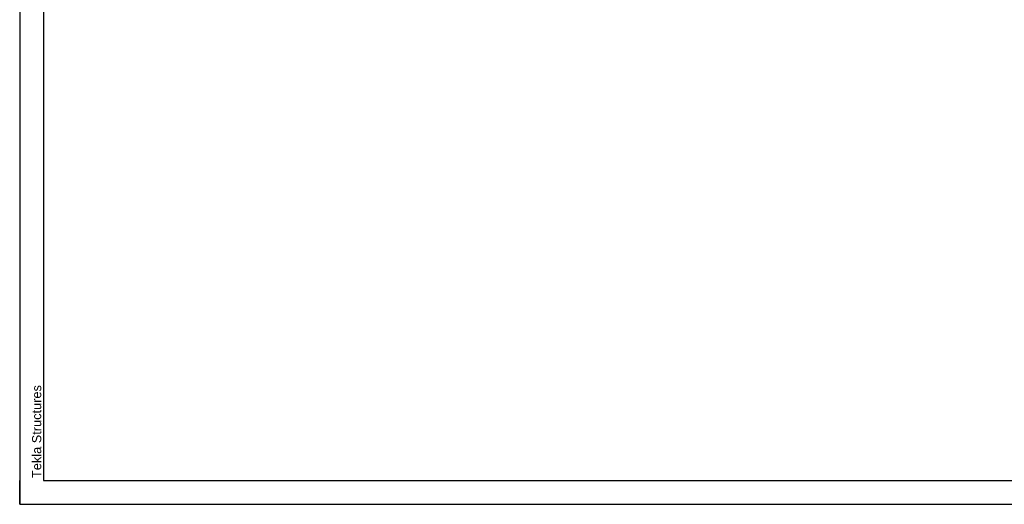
# Model space of a CAD drawing. Header units: millimetres. Extents: x 0 to 4200, y 0 to 2970.
# Tile 1 of 12: x 0 to 2058, y 0 to 1013. Entities that reach past the tile are written whole.
import ezdxf

# ---------------------------------------------------------------- set-up
doc = ezdxf.new("R2010")
doc.units = ezdxf.units.MM
doc.styles.add('Arial', font='ARIAL.TTF', dxfattribs={"height": 0.2})

# ---------------------------------------------------------------- blocks, each defined once
blk = doc.blocks.new('Unknown-2519214-1268')
at = {"color": 7, "linetype": 'Continuous'}
for p, q in [((0, 2970), (0, 0)), ((50, 2920), (50, 50)), ((0, 0), (0, 50)), ((50, 50), (4150, 50)), ((0, 0), (4200, 0))]:
    blk.add_line(p, q, dxfattribs=at)
at = {"color": 174, "linetype": 'Continuous', "style": 'Arial'}
blk.add_text('Tekla Structures', height=19.102, rotation=90, dxfattribs=at).set_placement((45, 55))

msp = doc.modelspace()

# ---------------------------------------------------------------- block references
msp.add_blockref('Unknown-2519214-1268', (0, 0))

doc.saveas('drawing.dxf')
